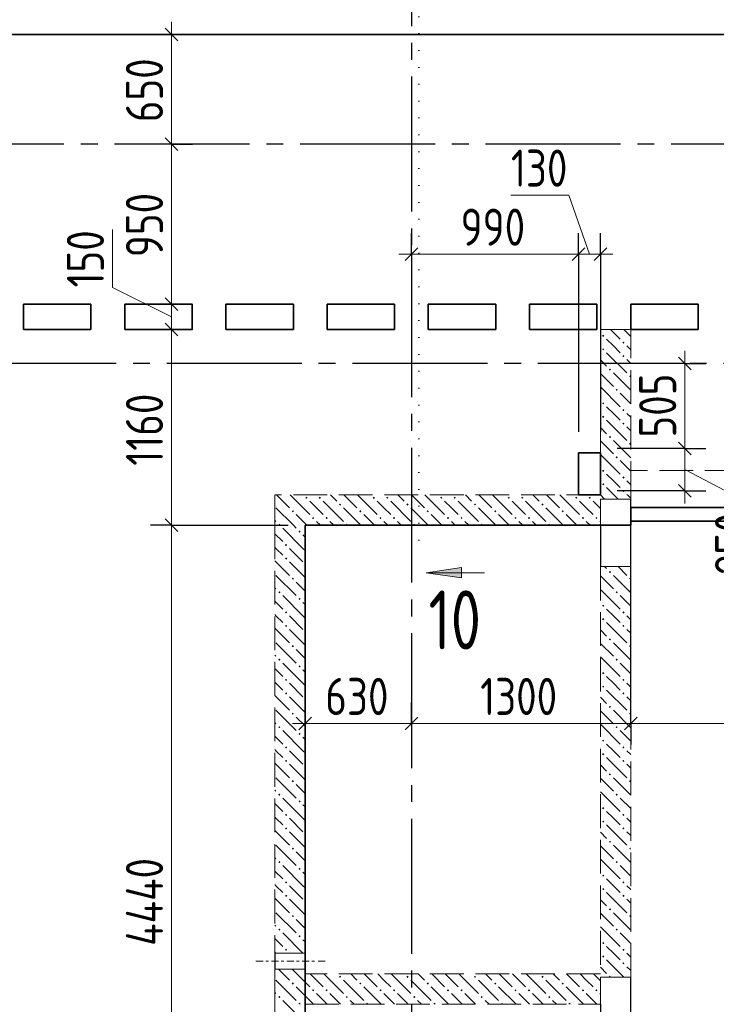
# Model space of a CAD drawing. Header units: millimetres. Extents: x 0 to 61017, y 0 to 42000.
# Tile 19 of 23: x 36438 to 40567, y 30500 to 36337. Entities that reach past the tile are written whole.
import ezdxf

# ---------------------------------------------------------------- set-up
doc = ezdxf.new("R2010")
doc.units = ezdxf.units.MM
for name, pattern in [('______2', [270, 200, -70]), ('______5', [1100, 800, -100, 100, -100]), ('______9', [100, 0, -100])]:
    doc.linetypes.add(name, pattern=pattern)
for name, color, linetype, lineweight in [('Standard', 7, 'Continuous', 25), ('ЖБ Балка Вышележаща', 7, 'Continuous', 25), ('Макрос окна_ макрос двери', 7, 'Continuous', 18), ('Оси', 40, '______5', 18), ('Узлы символ', 7, 'Continuous', 25)]:
    doc.layers.add(name, color=color, linetype=linetype, lineweight=lineweight)
for name, color, linetype, lineweight, true_color in [('ЖБ Балка Нижележащая', 7, '______2', 25, 0x8c8cff), ('ЖБ Перекрытие верхний уровень', 7, 'Continuous', 25, 0xe0e0ff), ('ЖБ Стена верхний уровень', 7, 'Continuous', 25, 0x006e00)]:
    doc.layers.add(name, color=color, linetype=linetype, lineweight=lineweight, true_color=true_color)
doc.styles.add('GOST 2.304-81', font='txt')
doc.styles.add('ISOCPEUR', font='txt')

msp = doc.modelspace()

# ---------------------------------------------------------------- hatches: boundary and pattern name
at = {"layer": 'ЖБ Стена верхний уровень', "linetype": 'Continuous', "lineweight": 18, "transparency": 33554687}
for points in [[(39890.5, 34463.1), (39896.9, 34469.6), (39903.4, 34463.1), (39896.9, 34456.6)], [(39890.5, 34383.1), (39896.9, 34389.6), (39903.4, 34383.1), (39896.9, 34376.6)], [(40010.4, 34423.1), (40016.9, 34429.6), (40023.4, 34423.1), (40016.9, 34416.6)], [(40010.4, 34343.1), (40016.9, 34349.6), (40023.4, 34343.1), (40016.9, 34336.6)], [(39930.5, 34263.1), (39937, 34269.6), (39943.5, 34263.1), (39937, 34256.6)], [(40050.5, 34223.1), (40057, 34229.6), (40060, 34226.6), (40060, 34219.7), (40057, 34216.6)], [(39970.5, 34143.1), (39977, 34149.6), (39983.4, 34143.1), (39977, 34136.6)], [(39890.5, 34063.1), (39896.9, 34069.6), (39903.4, 34063.1), (39896.9, 34056.6)], [(39890.5, 33983.1), (39896.9, 33989.6), (39903.4, 33983.1), (39896.9, 33976.6)], [(40010.4, 34023.1), (40016.9, 34029.6), (40023.4, 34023.1), (40016.9, 34016.6)], [(40010.4, 33943.1), (40016.9, 33949.6), (40023.4, 33943.1), (40016.9, 33936.6)], [(39930.5, 33863.1), (39937, 33869.6), (39943.5, 33863.1), (39937, 33856.6)], [(40050.5, 33823.1), (40057, 33829.6), (40060, 33826.6), (40060, 33819.7), (40057, 33816.6)], [(39970.5, 33743.1), (39977, 33749.6), (39983.4, 33743.1), (39977, 33736.6)], [(39890.5, 33663.1), (39896.9, 33669.6), (39903.4, 33663.1), (39896.9, 33656.6)], [(40010.4, 33623.1), (40016.9, 33629.6), (40023.4, 33623.1), (40016.9, 33616.6)], [(39890.5, 33583.1), (39896.9, 33589.6), (39903.4, 33583.1), (39896.9, 33576.6)], [(38130.5, 33503.1), (38137, 33509.6), (38143.5, 33503.1), (38137, 33496.6)], [(38210.4, 33503.1), (38216.9, 33509.6), (38223.4, 33503.1), (38216.9, 33496.6)], [(38530.5, 33503.1), (38537, 33509.6), (38543.5, 33503.1), (38537, 33496.6)], [(38610.4, 33503.1), (38616.9, 33509.6), (38623.4, 33503.1), (38616.9, 33496.6)], [(38930.5, 33503.1), (38937, 33509.6), (38943.5, 33503.1), (38937, 33496.6)], [(39010.4, 33503.1), (39016.9, 33509.6), (39023.4, 33503.1), (39016.9, 33496.6)], [(39330.5, 33503.1), (39337, 33509.6), (39343.5, 33503.1), (39337, 33496.6)], [(39410.4, 33503.1), (39416.9, 33509.6), (39423.4, 33503.1), (39416.9, 33496.6)], [(39730.5, 33503.1), (39737, 33509.6), (39743.5, 33503.1), (39737, 33496.6)], [(39810.4, 33503.1), (39816.9, 33509.6), (39823.4, 33503.1), (39816.9, 33496.6)], [(40010.4, 33543.1), (40016.9, 33549.6), (40023.4, 33543.1), (40016.9, 33536.6)], [(38330.5, 33463.1), (38337, 33469.6), (38343.5, 33463.1), (38337, 33456.6)], [(38730.5, 33463.1), (38737, 33469.6), (38743.5, 33463.1), (38737, 33456.6)], [(39130.5, 33463.1), (39137, 33469.6), (39143.5, 33463.1), (39137, 33456.6)], [(39530.5, 33463.1), (39537, 33469.6), (39543.5, 33463.1), (39537, 33456.6)], [(38050.5, 33423.1), (38057, 33429.6), (38063.5, 33423.1), (38057, 33416.6)], [(38450.5, 33423.1), (38457, 33429.6), (38463.5, 33423.1), (38457, 33416.6)], [(38850.5, 33423.1), (38857, 33429.6), (38863.5, 33423.1), (38857, 33416.6)], [(39250.5, 33423.1), (39257, 33429.6), (39263.5, 33423.1), (39257, 33416.6)], [(39650.5, 33423.1), (39657, 33429.6), (39663.5, 33423.1), (39657, 33416.6)], [(37970.5, 33343.1), (37977, 33349.6), (37983.4, 33343.1), (37980.3, 33340), (37973.6, 33340)], [(37980.3, 33340), (37977, 33336.6), (37973.6, 33340)], [(38170.5, 33383.1), (38177, 33389.6), (38183.4, 33383.1), (38177, 33376.6)], [(38250.5, 33383.1), (38257, 33389.6), (38263.5, 33383.1), (38257, 33376.6)], [(38370.5, 33343.1), (38377, 33349.6), (38383.4, 33343.1), (38380.3, 33340), (38373.6, 33340)], [(38570.5, 33383.1), (38577, 33389.6), (38583.4, 33383.1), (38577, 33376.6)], [(38650.5, 33383.1), (38657, 33389.6), (38663.5, 33383.1), (38657, 33376.6)], [(38770.5, 33343.1), (38777, 33349.6), (38783.4, 33343.1), (38780.3, 33340), (38773.6, 33340)], [(38970.5, 33383.1), (38977, 33389.6), (38983.4, 33383.1), (38977, 33376.6)], [(39050.5, 33383.1), (39057, 33389.6), (39063.5, 33383.1), (39057, 33376.6)], [(39170.5, 33343.1), (39177, 33349.6), (39183.4, 33343.1), (39180.3, 33340), (39173.6, 33340)], [(39370.5, 33383.1), (39377, 33389.6), (39383.4, 33383.1), (39377, 33376.6)], [(39450.5, 33383.1), (39457, 33389.6), (39463.5, 33383.1), (39457, 33376.6)], [(39570.5, 33343.1), (39577, 33349.6), (39583.4, 33343.1), (39580.3, 33340), (39573.6, 33340)], [(39770.5, 33383.1), (39777, 33389.6), (39783.4, 33383.1), (39777, 33376.6)], [(39850.5, 33383.1), (39857, 33389.6), (39863.5, 33383.1), (39857, 33376.6)], [(38090.5, 33303.1), (38096.9, 33309.6), (38103.4, 33303.1), (38096.9, 33296.6)], [(38010.4, 33223.1), (38016.9, 33229.6), (38023.4, 33223.1), (38016.9, 33216.6)], [(38010.4, 33143.1), (38016.9, 33149.6), (38023.4, 33143.1), (38016.9, 33136.6)], [(39930.5, 33063.1), (39937, 33069.6), (39943.5, 33063.1), (39937, 33056.6)], [(38050.5, 33023.1), (38057, 33029.6), (38063.5, 33023.1), (38057, 33016.6)], [(40050.5, 33023.1), (40057, 33029.6), (40060, 33026.6), (40060, 33019.7), (40057, 33016.6)], [(37970.5, 32943.1), (37977, 32949.6), (37983.4, 32943.1), (37977, 32936.6)], [(39970.5, 32943.1), (39977, 32949.6), (39983.4, 32943.1), (39977, 32936.6)], [(38090.5, 32903.1), (38096.9, 32909.6), (38103.4, 32903.1), (38096.9, 32896.6)], [(39890.5, 32863.1), (39896.9, 32869.6), (39903.4, 32863.1), (39896.9, 32856.6)], [(38010.4, 32823.1), (38016.9, 32829.6), (38023.4, 32823.1), (38016.9, 32816.6)], [(40010.4, 32823.1), (40016.9, 32829.6), (40023.4, 32823.1), (40016.9, 32816.6)], [(38010.4, 32743.1), (38016.9, 32749.6), (38023.4, 32743.1), (38016.9, 32736.6)], [(39890.5, 32783.1), (39896.9, 32789.6), (39903.4, 32783.1), (39896.9, 32776.6)], [(40010.4, 32743.1), (40016.9, 32749.6), (40023.4, 32743.1), (40016.9, 32736.6)], [(39930.5, 32663.1), (39937, 32669.6), (39943.5, 32663.1), (39937, 32656.6)], [(38050.5, 32623.1), (38057, 32629.6), (38063.5, 32623.1), (38057, 32616.6)], [(40050.5, 32623.1), (40057, 32629.6), (40060, 32626.6), (40060, 32619.7), (40057, 32616.6)], [(37970.5, 32543.1), (37977, 32549.6), (37983.4, 32543.1), (37977, 32536.6)], [(39970.5, 32543.1), (39977, 32549.6), (39983.4, 32543.1), (39977, 32536.6)], [(38090.5, 32503.1), (38096.9, 32509.6), (38103.4, 32503.1), (38096.9, 32496.6)], [(39890.5, 32463.1), (39896.9, 32469.6), (39903.4, 32463.1), (39896.9, 32456.6)], [(38010.4, 32423.1), (38016.9, 32429.6), (38023.4, 32423.1), (38016.9, 32416.6)], [(40010.4, 32423.1), (40016.9, 32429.6), (40023.4, 32423.1), (40016.9, 32416.6)], [(38010.4, 32343.1), (38016.9, 32349.6), (38023.4, 32343.1), (38016.9, 32336.6)], [(39890.5, 32383.1), (39896.9, 32389.6), (39903.4, 32383.1), (39896.9, 32376.6)], [(40010.4, 32343.1), (40016.9, 32349.6), (40023.4, 32343.1), (40016.9, 32336.6)], [(38050.5, 32223.1), (38057, 32229.6), (38063.5, 32223.1), (38057, 32216.6)], [(39930.5, 32263.1), (39937, 32269.6), (39943.5, 32263.1), (39937, 32256.6)], [(40050.5, 32223.1), (40057, 32229.6), (40060, 32226.6), (40060, 32219.7), (40057, 32216.6)], [(37970.5, 32143.1), (37977, 32149.6), (37983.4, 32143.1), (37977, 32136.6)], [(38090.5, 32103.1), (38096.9, 32109.6), (38103.4, 32103.1), (38096.9, 32096.6)], [(39970.5, 32143.1), (39977, 32149.6), (39983.4, 32143.1), (39977, 32136.6)], [(39890.5, 32063.1), (39896.9, 32069.6), (39903.4, 32063.1), (39896.9, 32056.6)], [(38010.4, 32023.1), (38016.9, 32029.6), (38023.4, 32023.1), (38016.9, 32016.6)], [(39890.5, 31983.1), (39896.9, 31989.6), (39903.4, 31983.1), (39896.9, 31976.6)], [(40010.4, 32023.1), (40016.9, 32029.6), (40023.4, 32023.1), (40016.9, 32016.6)], [(38010.4, 31943.1), (38016.9, 31949.6), (38023.4, 31943.1), (38016.9, 31936.6)], [(40010.4, 31943.1), (40016.9, 31949.6), (40023.4, 31943.1), (40016.9, 31936.6)], [(38050.5, 31823.1), (38057, 31829.6), (38063.5, 31823.1), (38057, 31816.6)], [(39930.5, 31863.1), (39937, 31869.6), (39943.5, 31863.1), (39937, 31856.6)], [(40050.5, 31823.1), (40057, 31829.6), (40060, 31826.6), (40060, 31819.7), (40057, 31816.6)], [(37970.5, 31743.1), (37977, 31749.6), (37983.4, 31743.1), (37977, 31736.6)], [(38090.5, 31703.1), (38096.9, 31709.6), (38103.4, 31703.1), (38096.9, 31696.6)], [(39970.5, 31743.1), (39977, 31749.6), (39983.4, 31743.1), (39977, 31736.6)], [(39890.5, 31663.1), (39896.9, 31669.6), (39903.4, 31663.1), (39896.9, 31656.6)], [(38010.4, 31623.1), (38016.9, 31629.6), (38023.4, 31623.1), (38016.9, 31616.6)], [(39890.5, 31583.1), (39896.9, 31589.6), (39903.4, 31583.1), (39896.9, 31576.6)], [(40010.4, 31623.1), (40016.9, 31629.6), (40023.4, 31623.1), (40016.9, 31616.6)], [(38010.4, 31543.1), (38016.9, 31549.6), (38023.4, 31543.1), (38016.9, 31536.6)], [(40010.4, 31543.1), (40016.9, 31549.6), (40023.4, 31543.1), (40016.9, 31536.6)], [(39930.5, 31463.1), (39937, 31469.6), (39943.5, 31463.1), (39937, 31456.6)], [(38050.5, 31423.1), (38057, 31429.6), (38063.5, 31423.1), (38057, 31416.6)], [(40050.5, 31423.1), (40057, 31429.6), (40060, 31426.6), (40060, 31419.7), (40057, 31416.6)], [(37970.5, 31343.1), (37977, 31349.6), (37983.4, 31343.1), (37977, 31336.6)], [(39970.5, 31343.1), (39977, 31349.6), (39983.4, 31343.1), (39977, 31336.6)], [(38090.5, 31303.1), (38096.9, 31309.6), (38103.4, 31303.1), (38096.9, 31296.6)], [(39890.5, 31263.1), (39896.9, 31269.6), (39903.4, 31263.1), (39896.9, 31256.6)], [(38010.4, 31223.1), (38016.9, 31229.6), (38023.4, 31223.1), (38016.9, 31216.6)], [(39890.5, 31183.1), (39896.9, 31189.6), (39903.4, 31183.1), (39896.9, 31176.6)], [(40010.4, 31223.1), (40016.9, 31229.6), (40023.4, 31223.1), (40016.9, 31216.6)], [(38010.4, 31143.1), (38016.9, 31149.6), (38023.4, 31143.1), (38016.9, 31136.6)], [(40010.4, 31143.1), (40016.9, 31149.6), (40023.4, 31143.1), (40016.9, 31136.6)], [(39930.5, 31063.1), (39937, 31069.6), (39943.5, 31063.1), (39937, 31056.6)], [(38050.5, 31023.1), (38057, 31029.6), (38063.5, 31023.1), (38057, 31016.6)], [(40050.5, 31023.1), (40057, 31029.6), (40060, 31026.6), (40060, 31019.7), (40057, 31016.6)], [(37970.5, 30943.1), (37977, 30949.6), (37983.4, 30943.1), (37977, 30936.6)], [(39970.5, 30943.1), (39977, 30949.6), (39983.4, 30943.1), (39977, 30936.6)], [(38090.5, 30903.1), (38096.9, 30909.6), (38103.4, 30903.1), (38096.9, 30896.6)], [(38010.4, 30823.1), (38016.9, 30829.6), (38023.4, 30823.1), (38016.9, 30816.6)], [(39890.5, 30863.1), (39896.9, 30869.6), (39903.4, 30863.1), (39896.9, 30856.6)], [(40010.4, 30823.1), (40016.9, 30829.6), (40023.4, 30823.1), (40016.9, 30816.6)], [(39890.5, 30783.1), (39896.9, 30789.6), (39903.4, 30783.1), (39896.9, 30776.6)], [(40010.4, 30743.1), (40016.9, 30749.6), (40023.4, 30743.1), (40016.9, 30736.6)], [(38330.5, 30663.1), (38337, 30669.6), (38343.5, 30663.1), (38337, 30656.6)], [(38730.5, 30663.1), (38737, 30669.6), (38743.5, 30663.1), (38737, 30656.6)], [(39130.5, 30663.1), (39137, 30669.6), (39143.5, 30663.1), (39137, 30656.6)], [(39530.5, 30663.1), (39537, 30669.6), (39543.5, 30663.1), (39537, 30656.6)], [(39930.5, 30663.1), (39937, 30669.6), (39943.5, 30663.1), (39940.3, 30660), (39933.6, 30660)], [(38050.5, 30623.1), (38057, 30629.6), (38063.5, 30623.1), (38057, 30616.6)], [(38170.5, 30583.1), (38177, 30589.6), (38183.4, 30583.1), (38177, 30576.6)], [(38250.5, 30583.1), (38257, 30589.6), (38263.5, 30583.1), (38257, 30576.6)], [(38450.5, 30623.1), (38457, 30629.6), (38463.5, 30623.1), (38457, 30616.6)], [(38570.5, 30583.1), (38577, 30589.6), (38583.4, 30583.1), (38577, 30576.6)], [(38650.5, 30583.1), (38657, 30589.6), (38663.5, 30583.1), (38657, 30576.6)], [(38850.5, 30623.1), (38857, 30629.6), (38863.5, 30623.1), (38857, 30616.6)], [(38970.5, 30583.1), (38977, 30589.6), (38983.4, 30583.1), (38977, 30576.6)], [(39050.5, 30583.1), (39057, 30589.6), (39063.5, 30583.1), (39057, 30576.6)], [(39250.5, 30623.1), (39257, 30629.6), (39263.5, 30623.1), (39257, 30616.6)], [(39370.5, 30583.1), (39377, 30589.6), (39383.4, 30583.1), (39377, 30576.6)], [(39450.5, 30583.1), (39457, 30589.6), (39463.5, 30583.1), (39457, 30576.6)], [(39650.5, 30623.1), (39657, 30629.6), (39663.5, 30623.1), (39657, 30616.6)], [(39770.5, 30583.1), (39777, 30589.6), (39783.4, 30583.1), (39777, 30576.6)], [(39850.5, 30583.1), (39857, 30589.6), (39863.5, 30583.1), (39857, 30576.6)], [(37970.5, 30543.1), (37977, 30549.6), (37983.4, 30543.1), (37977, 30536.6)], [(38370.5, 30543.1), (38377, 30549.6), (38383.4, 30543.1), (38377, 30536.6)], [(38770.5, 30543.1), (38777, 30549.6), (38783.4, 30543.1), (38777, 30536.6)], [(39170.5, 30543.1), (39177, 30549.6), (39183.4, 30543.1), (39177, 30536.6)], [(39570.5, 30543.1), (39577, 30549.6), (39583.4, 30543.1), (39577, 30536.6)], [(38090.5, 30503.1), (38096.9, 30509.6), (38103.4, 30503.1), (38100.3, 30500), (38093.6, 30500)], [(38490.5, 30503.1), (38496.9, 30509.6), (38503.4, 30503.1), (38500.3, 30500), (38493.6, 30500)], [(38890.5, 30503.1), (38896.9, 30509.6), (38903.4, 30503.1), (38900.3, 30500), (38893.6, 30500)], [(39290.5, 30503.1), (39296.9, 30509.6), (39303.4, 30503.1), (39300.3, 30500), (39293.6, 30500)], [(39690.5, 30503.1), (39696.9, 30509.6), (39703.4, 30503.1), (39700.3, 30500), (39693.6, 30500)]]:
    msp.add_hatch(color=7, dxfattribs=at).paths.add_polyline_path(points, flags=16)
at = {"layer": 'Узлы символ', "linetype": 'Continuous', "lineweight": 13, "transparency": 33554687}
msp.add_hatch(color=7, dxfattribs=at).paths.add_polyline_path([(39056.3, 33028.9), (38846.4, 33058.9), (39056.3, 33088.9)], flags=16)

# ---------------------------------------------------------------- linework, layer by layer
at = {"layer": 'Standard', "color": 7, "linetype": 'Continuous', "lineweight": 13, "transparency": 33554687}
for p, q in [((37337.2, 36250), (37337.2, 36325)), ((39694.1, 35297.3), (39350, 35297.3)), ((39815, 34947.4), (39694.1, 35297.3)), ((36987.3, 34750), (36987.3, 35094.1)), ((38760, 34947.4), (38685, 34947.4)), ((38760, 34947.4), (39750, 34947.4)), ((39750, 34947.4), (39880, 34947.4)), ((39880, 34947.4), (39955, 34947.4)), ((37337.2, 34575), (36987.3, 34750)), ((37337.2, 34500), (37337.2, 33340)), ((40380, 34300), (40380, 34375)), ((40380, 34300), (40380, 33795)), ((40380, 33670), (40830, 33436)), ((40380, 33545), (40380, 33470)), ((37337.2, 33340), (37337.2, 28900)), ((38130, 32165), (38055, 32165)), ((38760, 32165), (40060, 32165)), ((40060, 32165), (42590, 32165))]:
    msp.add_line(p, q, dxfattribs=at)
at = {"layer": 'Standard', "color": 7, "linetype": 'Continuous', "lineweight": 25, "transparency": 33554687}
for p, q in [((37299.7, 36287.5), (37374.7, 36212.5)), ((37299.7, 35637.5), (37374.7, 35562.5)), ((38722.5, 34909.9), (38797.5, 34984.9)), ((39712.5, 34909.9), (39787.5, 34984.9)), ((39842.5, 34909.9), (39917.5, 34984.9)), ((37299.7, 34687.5), (37374.7, 34612.5)), ((37299.7, 34537.5), (37374.7, 34462.5)), ((40342.5, 34337.5), (40417.5, 34262.5)), ((40342.5, 33832.5), (40417.5, 33757.5)), ((40342.5, 33582.5), (40417.5, 33507.5)), ((37299.7, 33377.5), (37374.7, 33302.5)), ((38092.5, 32127.5), (38167.5, 32202.5)), ((38722.5, 32127.5), (38797.5, 32202.5)), ((40022.5, 32127.5), (40097.5, 32202.5))]:
    msp.add_line(p, q, dxfattribs=at)
at = {"layer": 'Standard', "color": 251, "linetype": 'Continuous', "lineweight": -3, "true_color": 0x656565, "transparency": 33554687}
for p, q in [((37337.2, 36250), (37212.2, 36250)), ((37337.2, 36250), (37462.2, 36250)), ((37337.2, 36250), (37337.2, 36250)), ((37337.2, 35600), (37212.2, 35600)), ((37337.2, 35600), (37462.2, 35600)), ((37337.2, 35600), (37337.2, 35600)), ((38760, 34947.4), (38760, 35072.4)), ((39750, 34947.4), (39750, 35072.4)), ((39880, 34947.4), (39880, 35072.4)), ((38760, 34947.4), (38760, 34822.4)), ((38760, 34947.4), (38760, 34605.6)), ((39750, 34947.4), (39750, 34822.4)), ((39750, 34947.4), (39750, 33895)), ((39880, 34947.4), (39880, 34822.4)), ((39880, 34947.4), (39880, 33895)), ((37337.2, 34650), (37212.2, 34650)), ((37337.2, 34650), (37462.2, 34650)), ((37337.2, 34650), (37360, 34650)), ((37337.2, 34500), (37212.2, 34500)), ((37337.2, 34500), (37462.2, 34500)), ((37337.2, 34500), (37360, 34500)), ((40380, 34300), (40255, 34300)), ((40380, 34300), (40505, 34300)), ((40380, 34300), (40380, 34300)), ((40380, 33795), (39980, 33795)), ((40380, 33795), (40255, 33795)), ((40380, 33795), (40505, 33795)), ((40380, 33545), (39980, 33545)), ((40380, 33545), (40255, 33545)), ((40380, 33545), (40505, 33545)), ((37337.2, 33340), (37212.2, 33340)), ((37337.2, 33340), (37462.2, 33340)), ((38130, 32165), (38130, 33240)), ((38130, 32165), (38130, 32290)), ((38760, 32165), (38760, 32290)), ((40060, 32165), (40060, 32290)), ((38130, 32165), (38130, 32040)), ((38760, 32165), (38760, 32040)), ((40060, 32165), (40060, 32040))]:
    msp.add_line(p, q, dxfattribs=at)
at = {"layer": 'Standard', "color": 7, "linetype": 'Continuous', "lineweight": 13, "transparency": 33554687}
for points in [[(37337.2, 36250), (37337.2, 35630.8), (37337.2, 35630.8), (37337.2, 35600)], [(37337.2, 35600), (37337.2, 35036.3), (37337.2, 35036.3), (37337.2, 34674.9), (37337.2, 34674.9), (37337.2, 34650)], [(37337.2, 34650), (37337.2, 34593.5), (37337.2, 34593.5), (37337.2, 34500)], [(40380, 33795), (40380, 33766.8), (40380, 33766.8), (40380, 33679.3), (40380, 33679.3), (40380, 33545)], [(38130, 32165), (38532.1, 32165), (38532.1, 32165), (38760, 32165)]]:
    msp.add_lwpolyline(points, dxfattribs=at)
at = {"layer": 'Standard', "color": 251, "linetype": 'Continuous', "lineweight": -3, "true_color": 0x656565, "transparency": 33554687}
for points in [[(37337.2, 33340), (37409.8, 33340), (37409.8, 33340), (37417.5, 33340), (37417.5, 33340), (37477.8, 33340), (37477.8, 33340), (38030, 33340)], [(40060, 32165), (40060, 32182), (40060, 32182), (40060, 33036.4), (40060, 33036.4), (40060, 33240)], [(38760, 32165), (38760, 32182), (38760, 32182), (38760, 32182), (38760, 32182), (38760, 32218.7)]]:
    msp.add_lwpolyline(points, dxfattribs=at)
at = {"layer": 'ЖБ Балка Вышележаща', "color": 7, "linetype": 'Continuous', "lineweight": 35, "transparency": 33554687}
for p, q in [((40060, 33445), (40060, 33365)), ((40060, 33365), (42590, 33365))]:
    msp.add_line(p, q, dxfattribs=at)
at = {"layer": 'ЖБ Балка Нижележащая', "color": 251, "linetype": '______2', "lineweight": 18, "true_color": 0x656565, "transparency": 33554687}
for p, q in [((42590, 33665), (40060, 33665)), ((40060, 33665), (40060, 33445))]:
    msp.add_line(p, q, dxfattribs=at)
at = {"layer": 'ЖБ Перекрытие верхний уровень', "color": 7, "linetype": 'Continuous', "lineweight": 35, "transparency": 33554687}
for p, q in [((43100, 36250), (34420, 36250)), ((36460, 34500), (36460, 34650)), ((36460, 34650), (36860, 34650)), ((36860, 34650), (36860, 34500)), ((37060, 34650), (37460, 34650)), ((37060, 34500), (37060, 34650)), ((37460, 34650), (37460, 34500)), ((37660, 34500), (37660, 34650)), ((37660, 34650), (38060, 34650)), ((38060, 34650), (38060, 34500)), ((38260, 34500), (38260, 34650)), ((38260, 34650), (38660, 34650)), ((38660, 34650), (38660, 34500)), ((38860, 34500), (38860, 34650)), ((38860, 34650), (39260, 34650)), ((39260, 34650), (39260, 34500)), ((39460, 34500), (39460, 34650)), ((39460, 34650), (39860, 34650)), ((39860, 34650), (39860, 34500)), ((40060, 34500), (40060, 34650)), ((40060, 34650), (40460, 34650)), ((40460, 34650), (40460, 34500)), ((36860, 34500), (36460, 34500)), ((37460, 34500), (37060, 34500)), ((38060, 34500), (37660, 34500)), ((38660, 34500), (38260, 34500)), ((39260, 34500), (38860, 34500)), ((39860, 34500), (39460, 34500)), ((40460, 34500), (40060, 34500)), ((39880, 33770), (39750, 33770)), ((39750, 33770), (39750, 33520)), ((39880, 33520), (39880, 33770)), ((39750, 33520), (39880, 33520)), ((40060, 33340), (40060, 33445)), ((40060, 33445), (42590, 33445)), ((38130, 28900), (38130, 33340)), ((38130, 33340), (40060, 33340))]:
    msp.add_line(p, q, dxfattribs=at)
at = {"layer": 'ЖБ Стена верхний уровень', "color": 251, "linetype": '______2', "lineweight": 13, "true_color": 0x656565, "transparency": 33554687}
for p, q in [((40060, 34500), (39880, 34500)), ((39880, 34500), (39880, 33520)), ((40060, 33520), (40060, 34500)), ((39880, 33520), (37950, 33520)), ((37950, 33520), (37950, 33340)), ((40060, 33495), (40060, 33520)), ((40060, 33495), (39880, 33495)), ((39880, 33495), (39880, 33340)), ((40060, 33495), (39880, 33495)), ((39880, 33495), (39880, 33340)), ((37950, 33340), (37950, 30802.5)), ((38130, 33340), (39880, 33340)), ((38130, 30802.5), (38130, 33340)), ((39880, 33095), (40060, 33095)), ((39880, 33095), (40060, 33095)), ((39880, 33095), (39880, 30680)), ((40060, 30660), (40060, 33095)), ((38130, 30802.5), (37950, 30802.5)), ((37950, 30707.5), (38130, 30707.5)), ((37950, 30707.5), (37950, 30680)), ((38130, 30680), (38130, 30707.5)), ((37950, 30680), (37950, 30500)), ((39880, 30680), (38130, 30680)), ((40060, 30660), (39880, 30660)), ((39880, 30500), (39880, 30660)), ((37950, 30500), (37950, 30370)), ((38130, 30500), (39880, 30500)), ((38130, 30370), (38130, 30500))]:
    msp.add_line(p, q, dxfattribs=at)
at = {"layer": 'ЖБ Стена верхний уровень', "color": 9, "linetype": 'Continuous', "lineweight": 18, "true_color": 0xc7c7c7, "transparency": 33554687}
for p, q in [((39940.1, 34500), (39996.9, 34443.1)), ((40060, 34460.1), (40020.1, 34500)), ((39957, 34403.1), (39916.9, 34443.1)), ((39996.9, 34363.1), (39957, 34403.1)), ((40037, 34403.1), (40060, 34380.1)), ((39916.9, 34363.1), (40037, 34243.1)), ((39880, 34320.1), (39916.9, 34283.1)), ((40037, 34323.1), (40060, 34300.1)), ((39880, 34240.1), (39957, 34163.1)), ((39957, 34243.1), (40060, 34140.1)), ((39880, 34160.1), (39996.9, 34043.1)), ((40060, 34060.1), (39996.9, 34123.1)), ((39957, 34003.1), (39916.9, 34043.1)), ((39996.9, 33963.1), (39957, 34003.1)), ((40037, 34003.1), (40060, 33980.1)), ((39880, 33920.1), (39916.9, 33883.1)), ((39916.9, 33963.1), (40037, 33843.1)), ((40037, 33923.1), (40060, 33900.1)), ((39880, 33840.1), (39957, 33763.1)), ((39957, 33843.1), (40060, 33740.1)), ((39880, 33760.1), (39996.9, 33643.1)), ((40060, 33660.1), (39996.9, 33723.1)), ((39957, 33603.1), (39916.9, 33643.1)), ((39996.9, 33563.1), (39957, 33603.1)), ((40037, 33603.1), (40060, 33580.1)), ((37960.1, 33520), (38037, 33443.1)), ((38040.1, 33520), (38157, 33403.1)), ((38280.1, 33520), (38316.9, 33483.1)), ((38360.1, 33520), (38437, 33443.1)), ((38440.1, 33520), (38557, 33403.1)), ((38680.1, 33520), (38716.9, 33483.1)), ((38760.1, 33520), (38837, 33443.1)), ((38840.1, 33520), (38957, 33403.1)), ((39080.1, 33520), (39116.9, 33483.1)), ((39160.1, 33520), (39237, 33443.1)), ((39240.1, 33520), (39357, 33403.1)), ((39480.1, 33520), (39516.9, 33483.1)), ((39560.1, 33520), (39637, 33443.1)), ((39640.1, 33520), (39757, 33403.1)), ((39880, 33520.1), (39880.1, 33520)), ((39880.1, 33520), (39905.1, 33495)), ((39916.9, 33563.1), (39960.1, 33520)), ((39960.1, 33520), (39985.1, 33495)), ((40037, 33523.1), (40040.1, 33520)), ((40040.1, 33520), (40060, 33500.1)), ((38196.9, 33443.1), (38157, 33483.1)), ((38237, 33483.1), (38357, 33363.1)), ((38596.9, 33443.1), (38557, 33483.1)), ((38637, 33483.1), (38757, 33363.1)), ((38996.9, 33443.1), (38957, 33483.1)), ((39037, 33483.1), (39157, 33363.1)), ((39396.9, 33443.1), (39357, 33483.1)), ((39437, 33483.1), (39557, 33363.1)), ((39796.9, 33443.1), (39757, 33483.1)), ((39837, 33483.1), (39880, 33440.1)), ((37957, 33443.1), (38060.1, 33340)), ((38140.1, 33340), (38077, 33403.1)), ((38237, 33403.1), (38196.9, 33443.1)), ((38357, 33443.1), (38460.1, 33340)), ((38540.1, 33340), (38477, 33403.1)), ((38637, 33403.1), (38596.9, 33443.1)), ((38757, 33443.1), (38860.1, 33340)), ((38940.1, 33340), (38877, 33403.1)), ((39037, 33403.1), (38996.9, 33443.1)), ((39157, 33443.1), (39260.1, 33340)), ((39340.1, 33340), (39277, 33403.1)), ((39437, 33403.1), (39396.9, 33443.1)), ((39557, 33443.1), (39660.1, 33340)), ((39740.1, 33340), (39677, 33403.1)), ((39837, 33403.1), (39796.9, 33443.1)), ((37950, 33370.1), (37957, 33363.1)), ((38060.1, 33340), (38077, 33323.1)), ((38196.9, 33363.1), (38220.1, 33340)), ((38277, 33363.1), (38300.1, 33340)), ((38596.9, 33363.1), (38620.1, 33340)), ((38677, 33363.1), (38700.1, 33340)), ((38996.9, 33363.1), (39020.1, 33340)), ((39077, 33363.1), (39100.1, 33340)), ((39396.9, 33363.1), (39420.1, 33340)), ((39477, 33363.1), (39500.1, 33340)), ((39796.9, 33363.1), (39820.1, 33340)), ((39877, 33363.1), (39880, 33360.1)), ((37950, 33290.1), (37996.9, 33243.1)), ((38116.9, 33203.1), (37996.9, 33323.1)), ((38116.9, 33283.1), (38130, 33270.1)), ((37957, 33203.1), (37950, 33210.1)), ((37996.9, 33163.1), (37957, 33203.1)), ((38037, 33203.1), (38116.9, 33123.1)), ((38116.9, 33203.1), (38130, 33190.1)), ((37950, 33130.1), (38037, 33043.1)), ((38037, 33123.1), (38130, 33030.1)), ((37957, 33043.1), (38077, 32923.1)), ((39905.1, 33095), (39916.9, 33083.1)), ((39957, 33043.1), (40060, 32940.1)), ((39985.1, 33095), (40037, 33043.1)), ((38130, 32950.1), (38077, 33003.1)), ((39880, 33040.1), (39957, 32963.1)), ((37950, 32970.1), (37957, 32963.1)), ((39880, 32960.1), (39996.9, 32843.1)), ((37950, 32890.1), (37996.9, 32843.1)), ((38116.9, 32803.1), (37996.9, 32923.1)), ((38116.9, 32883.1), (38130, 32870.1)), ((40060, 32860.1), (39996.9, 32923.1)), ((37957, 32803.1), (37950, 32810.1)), ((39957, 32803.1), (39916.9, 32843.1)), ((37996.9, 32763.1), (37957, 32803.1)), ((38037, 32803.1), (38116.9, 32723.1)), ((38116.9, 32803.1), (38130, 32790.1)), ((39916.9, 32763.1), (40037, 32643.1)), ((39996.9, 32763.1), (39957, 32803.1)), ((40037, 32803.1), (40060, 32780.1)), ((37950, 32730.1), (38037, 32643.1)), ((38037, 32723.1), (38130, 32630.1)), ((39880, 32720.1), (39916.9, 32683.1)), ((40037, 32723.1), (40060, 32700.1)), ((37957, 32643.1), (38077, 32523.1)), ((39880, 32640.1), (39957, 32563.1)), ((39957, 32643.1), (40060, 32540.1)), ((38130, 32550.1), (38077, 32603.1)), ((37950, 32570.1), (37957, 32563.1)), ((38116.9, 32403.1), (37996.9, 32523.1)), ((39880, 32560.1), (39996.9, 32443.1)), ((40060, 32460.1), (39996.9, 32523.1)), ((37950, 32490.1), (37996.9, 32443.1)), ((38116.9, 32483.1), (38130, 32470.1)), ((37957, 32403.1), (37950, 32410.1)), ((37996.9, 32363.1), (37957, 32403.1)), ((38037, 32403.1), (38116.9, 32323.1)), ((38116.9, 32403.1), (38130, 32390.1)), ((39957, 32403.1), (39916.9, 32443.1)), ((39996.9, 32363.1), (39957, 32403.1)), ((40037, 32403.1), (40060, 32380.1)), ((39916.9, 32363.1), (40037, 32243.1)), ((37950, 32330.1), (38037, 32243.1)), ((38037, 32323.1), (38130, 32230.1)), ((39880, 32320.1), (39916.9, 32283.1)), ((40037, 32323.1), (40060, 32300.1)), ((37957, 32243.1), (38077, 32123.1)), ((39880, 32240.1), (39957, 32163.1)), ((39957, 32243.1), (40060, 32140.1)), ((37950, 32170.1), (37957, 32163.1)), ((38130, 32150.1), (38077, 32203.1)), ((38116.9, 32003.1), (37996.9, 32123.1)), ((39880, 32160.1), (39996.9, 32043.1)), ((40060, 32060.1), (39996.9, 32123.1)), ((37950, 32090.1), (37996.9, 32043.1)), ((38116.9, 32083.1), (38130, 32070.1)), ((37957, 32003.1), (37950, 32010.1)), ((37996.9, 31963.1), (37957, 32003.1)), ((38037, 32003.1), (38116.9, 31923.1)), ((38116.9, 32003.1), (38130, 31990.1)), ((39957, 32003.1), (39916.9, 32043.1)), ((39996.9, 31963.1), (39957, 32003.1)), ((40037, 32003.1), (40060, 31980.1)), ((39916.9, 31963.1), (40037, 31843.1)), ((37950, 31930.1), (38037, 31843.1)), ((38037, 31923.1), (38130, 31830.1)), ((39880, 31920.1), (39916.9, 31883.1)), ((40037, 31923.1), (40060, 31900.1)), ((37957, 31843.1), (38077, 31723.1)), ((39880, 31840.1), (39957, 31763.1)), ((39957, 31843.1), (40060, 31740.1)), ((37950, 31770.1), (37957, 31763.1)), ((38130, 31750.1), (38077, 31803.1)), ((39880, 31760.1), (39996.9, 31643.1)), ((38116.9, 31603.1), (37996.9, 31723.1)), ((40060, 31660.1), (39996.9, 31723.1)), ((37950, 31690.1), (37996.9, 31643.1)), ((38116.9, 31683.1), (38130, 31670.1)), ((39957, 31603.1), (39916.9, 31643.1)), ((37957, 31603.1), (37950, 31610.1)), ((37996.9, 31563.1), (37957, 31603.1)), ((38037, 31603.1), (38116.9, 31523.1)), ((38116.9, 31603.1), (38130, 31590.1)), ((39996.9, 31563.1), (39957, 31603.1)), ((40037, 31603.1), (40060, 31580.1)), ((37950, 31530.1), (38037, 31443.1)), ((38037, 31523.1), (38130, 31430.1)), ((39916.9, 31563.1), (40037, 31443.1)), ((40037, 31523.1), (40060, 31500.1)), ((39880, 31520.1), (39916.9, 31483.1)), ((37957, 31443.1), (38077, 31323.1)), ((39880, 31440.1), (39957, 31363.1)), ((39957, 31443.1), (40060, 31340.1)), ((37950, 31370.1), (37957, 31363.1)), ((38130, 31350.1), (38077, 31403.1)), ((39880, 31360.1), (39996.9, 31243.1)), ((37950, 31290.1), (37996.9, 31243.1)), ((38116.9, 31203.1), (37996.9, 31323.1)), ((40060, 31260.1), (39996.9, 31323.1)), ((38116.9, 31283.1), (38130, 31270.1)), ((39957, 31203.1), (39916.9, 31243.1)), ((37957, 31203.1), (37950, 31210.1)), ((37996.9, 31163.1), (37957, 31203.1)), ((38037, 31203.1), (38116.9, 31123.1)), ((38116.9, 31203.1), (38130, 31190.1)), ((39996.9, 31163.1), (39957, 31203.1)), ((40037, 31203.1), (40060, 31180.1)), ((37950, 31130.1), (38037, 31043.1)), ((38037, 31123.1), (38130, 31030.1)), ((39880, 31120.1), (39916.9, 31083.1)), ((39916.9, 31163.1), (40037, 31043.1)), ((40037, 31123.1), (40060, 31100.1)), ((37957, 31043.1), (38077, 30923.1)), ((38130, 30950.1), (38077, 31003.1)), ((39880, 31040.1), (39957, 30963.1)), ((39957, 31043.1), (40060, 30940.1)), ((37950, 30970.1), (37957, 30963.1)), ((39880, 30960.1), (39996.9, 30843.1)), ((37950, 30890.1), (37996.9, 30843.1)), ((38116.9, 30803.1), (37996.9, 30923.1)), ((38116.9, 30883.1), (38130, 30870.1)), ((40060, 30860.1), (39996.9, 30923.1)), ((39957, 30803.1), (39916.9, 30843.1)), ((37957, 30803.1), (37950, 30810.1)), ((37957.6, 30802.5), (37957, 30803.1)), ((38037, 30803.1), (38037.6, 30802.5)), ((38116.9, 30803.1), (38117.6, 30802.5)), ((39996.9, 30763.1), (39957, 30803.1)), ((40037, 30803.1), (40060, 30780.1)), ((37972.6, 30707.5), (38000.1, 30680)), ((38052.6, 30707.5), (38080.1, 30680)), ((39880, 30720.1), (39916.9, 30683.1)), ((39916.9, 30763.1), (40020.1, 30660)), ((40037, 30723.1), (40060, 30700.1)), ((38000.1, 30680), (38037, 30643.1)), ((38080.1, 30680), (38157, 30603.1)), ((38196.9, 30643.1), (38160.1, 30680)), ((38240.1, 30680), (38357, 30563.1)), ((38400.1, 30680), (38437, 30643.1)), ((38480.1, 30680), (38557, 30603.1)), ((38596.9, 30643.1), (38560.1, 30680)), ((38640.1, 30680), (38757, 30563.1)), ((38800.1, 30680), (38837, 30643.1)), ((38880.1, 30680), (38957, 30603.1)), ((38996.9, 30643.1), (38960.1, 30680)), ((39040.1, 30680), (39157, 30563.1)), ((39200.1, 30680), (39237, 30643.1)), ((39280.1, 30680), (39357, 30603.1)), ((39396.9, 30643.1), (39360.1, 30680)), ((39440.1, 30680), (39557, 30563.1)), ((39600.1, 30680), (39637, 30643.1)), ((39680.1, 30680), (39757, 30603.1)), ((39796.9, 30643.1), (39760.1, 30680)), ((39840.1, 30680), (39880, 30640.1)), ((37957, 30643.1), (38077, 30523.1)), ((38180.1, 30500), (38077, 30603.1)), ((38237, 30603.1), (38196.9, 30643.1)), ((38357, 30643.1), (38477, 30523.1)), ((38580.1, 30500), (38477, 30603.1)), ((38637, 30603.1), (38596.9, 30643.1)), ((38757, 30643.1), (38877, 30523.1)), ((38980.1, 30500), (38877, 30603.1)), ((39037, 30603.1), (38996.9, 30643.1)), ((39157, 30643.1), (39277, 30523.1)), ((39380.1, 30500), (39277, 30603.1)), ((39437, 30603.1), (39396.9, 30643.1)), ((39557, 30643.1), (39677, 30523.1)), ((39780.1, 30500), (39677, 30603.1)), ((39837, 30603.1), (39796.9, 30643.1)), ((37950, 30570.1), (37957, 30563.1)), ((38196.9, 30563.1), (38260.1, 30500)), ((38277, 30563.1), (38340.1, 30500)), ((38596.9, 30563.1), (38660.1, 30500)), ((38677, 30563.1), (38740.1, 30500)), ((38996.9, 30563.1), (39060.1, 30500)), ((39077, 30563.1), (39140.1, 30500)), ((39396.9, 30563.1), (39460.1, 30500)), ((39477, 30563.1), (39540.1, 30500)), ((39796.9, 30563.1), (39860.1, 30500)), ((39877, 30563.1), (39880, 30560.1)), ((38020.1, 30500), (37996.9, 30523.1)), ((38116.9, 30403.1), (38020.1, 30500)), ((38420.1, 30500), (38396.9, 30523.1)), ((38820.1, 30500), (38796.9, 30523.1)), ((39220.1, 30500), (39196.9, 30523.1)), ((39620.1, 30500), (39596.9, 30523.1))]:
    msp.add_line(p, q, dxfattribs=at)
at = {"layer": 'ЖБ Стена верхний уровень', "color": 251, "linetype": '______2', "lineweight": 13, "true_color": 0x656565, "transparency": 33554687}
for points in [[(37880.2, 30755), (37838.4, 30755), (37880.2, 30755)], [(37896.8, 30755), (37913, 30755), (37896.8, 30755)], [(37972, 30755), (37930.2, 30755), (37972, 30755)], [(37987.5, 30755), (38003.8, 30755), (37987.5, 30755)], [(38062.5, 30755), (38020.7, 30755), (38062.5, 30755)], [(38079, 30755), (38095.3, 30755), (38079, 30755)], [(38154.3, 30755), (38112.5, 30755), (38154.3, 30755)], [(38169.8, 30755), (38186.1, 30755), (38169.8, 30755)], [(38248.8, 30755), (38207, 30755), (38248.8, 30755)]]:
    msp.add_lwpolyline(points, dxfattribs=at)
at = {"layer": 'Макрос окна_ макрос двери', "color": 7, "linetype": 'Continuous', "lineweight": -3, "transparency": 33554687}
for p, q in [((40060, 33095), (40060, 33495)), ((40060, 33095), (40060, 33495)), ((39880, 33340), (39880, 33095)), ((39880, 33340), (39880, 33095)), ((37950, 30802.5), (37950, 30707.5)), ((37950, 30775), (37950, 30735)), ((38130, 30735), (38130, 30802.5)), ((38130, 30735), (38130, 30775)), ((38130, 30707.5), (38130, 30735)), ((40060, 30260), (40060, 30660)), ((39880, 30500), (39880, 30260))]:
    msp.add_line(p, q, dxfattribs=at)
at = {"layer": 'Оси', "color": 8, "linetype": '______5', "lineweight": -3, "transparency": 33554687}
for p, q in [((38760, 37100), (38760, 16970)), ((43300, 35600), (4600, 35600)), ((50210, 34300), (4600, 34300)), ((50210, 34300), (4600, 34300))]:
    msp.add_line(p, q, dxfattribs=at)
at = {"layer": 'Узлы символ', "color": 7, "linetype": '______9', "lineweight": 13, "transparency": 33554687}
msp.add_line((38804.6, 33252.2), (38804.6, 36491.4), dxfattribs=at)
at = {"layer": 'Узлы символ', "color": 7, "linetype": 'Continuous', "lineweight": 13, "transparency": 33554687}
for p, q in [((38846.4, 33058.9), (39056.3, 33088.9)), ((38846.4, 33058.9), (39193.9, 33058.9)), ((38846.4, 33058.9), (38846.4, 33058.9)), ((38846.4, 33058.9), (38846.4, 33058.9)), ((38846.4, 33058.9), (38846.4, 33058.9)), ((39056.3, 33028.9), (38846.4, 33058.9)), ((39056.3, 33088.9), (39056.3, 33028.9)), ((39056.3, 33058.9), (39071.4, 33058.9))]:
    msp.add_line(p, q, dxfattribs=at)

# ---------------------------------------------------------------- texts
at = {"layer": 'Standard', "color": 7, "linetype": 'Continuous', "lineweight": 25, "transparency": 33554687, "char_height": 220, "attachment_point": 7, "rotation": 90, "style": 'GOST 2.304-81'}
for s, insert, width in [('650', (37287.2, 35729.5), 516.384), ('950', (37287.2, 34929.5), 516.384), ('150', (36937.2, 34750), 469.509), ('1160', (37287.2, 33693.2), 578.848), ('505', (40330, 33859.9), 500.82), ('250', (40780, 33045), 516.396), ('4440', (37287.2, 30846.3), 672.628)]:
    msp.add_mtext(s, dxfattribs=dict(at, insert=insert, width=width))
at = {"layer": 'Standard', "color": 7, "linetype": 'Continuous', "lineweight": 25, "transparency": 33554687, "char_height": 220, "attachment_point": 7, "style": 'GOST 2.304-81'}
for s, insert, width in [('130', (39350, 35347.4), 469.509), ('990', (39051.7, 34997.4), 531.967), ('630', (38249.5, 32215), 516.396), ('1300', (39167.6, 32215), 610.171)]:
    msp.add_mtext(s, dxfattribs=dict(at, insert=insert, width=width))
at = {"layer": 'Узлы символ', "color": 7, "linetype": 'Continuous', "lineweight": 35, "transparency": 33554687, "insert": (38861.4, 32603.9), "char_height": 350, "width": 551.003, "attachment_point": 7, "style": 'ISOCPEUR'}
msp.add_mtext('\\W0.75;10', dxfattribs=at)

doc.saveas('drawing.dxf')
